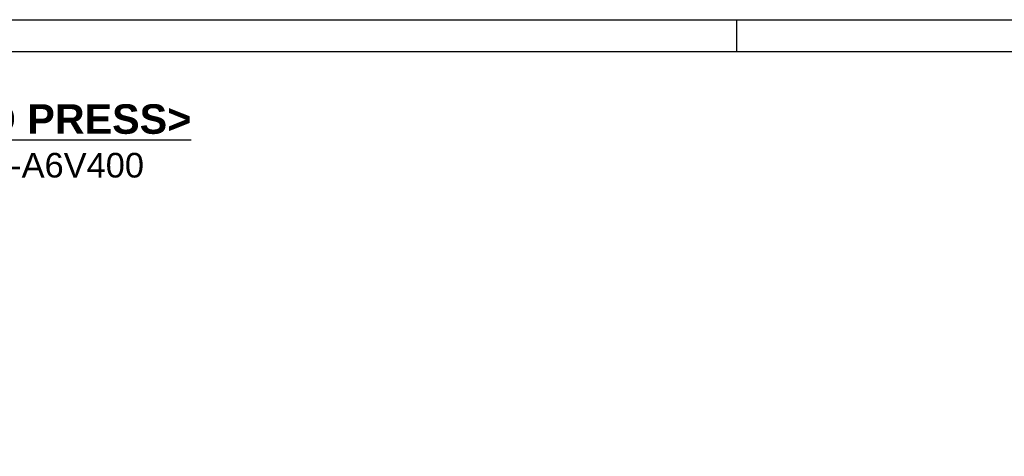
# Model space of a CAD drawing. Extents: x 12273 to 13958, y -1141 to 57.
# Tile 7 of 23: x 12707 to 13267, y -191 to 57. Entities that reach past the tile are written whole.
import ezdxf

# ---------------------------------------------------------------- set-up
doc = ezdxf.new("R2010")
doc.units = 0
doc.header["$LTSCALE"] = 25.4
doc.layers.get('0').update_dxf_attribs({"linetype": 'CONTINUOUS'})
doc.layers.add('ATA-TEXT', color=7, linetype='CONTINUOUS', lineweight=25)
doc.styles.add('주 문자 (ISO)', font='arial.ttf')

# ---------------------------------------------------------------- blocks, each defined once
blk = doc.blocks.new('ata-Border-A1-002')
at = {"color": 253, "ltscale": 0.5}
for p, q in [((0, 594), (841, 594)), ((420.5, 594), (420.5, 585))]:
    blk.add_line(p, q, dxfattribs=at)
blk.add_line((7, 585), (834, 585))

msp = doc.modelspace()

# ---------------------------------------------------------------- block references
at = {"xscale": 2, "yscale": 2, "zscale": 2}
msp.add_blockref('ata-Border-A1-002', (12273.4879337, -1130.6441864), dxfattribs=at)

# ---------------------------------------------------------------- texts
at = {"layer": 'ATA-TEXT', "color": 7, "insert": (12372.0946459, 9.2525365), "char_height": 4.9, "width": 469.284982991, "attachment_point": 1, "line_spacing_factor": 0.987388, "style": '주 문자 (ISO)'}
msp.add_mtext('{\\fArial|b1|i0|c129|p34;\\H3.42860x;\\L<ATA SERVO PRESS>SERVO PRESS>}\\P{\\fArial|b0|i0|c129|p34;\\H2.85705x;MODEL : OACIS-P035-P040-200-195-A6V400 }\\P{\\fArial|b0|i0|c129|p34;\\H2.85705x;MAX LOAD : ±35, ±40kN}\\P{\\fArial|b0|i0|c129|p34;\\H2.85705x;TRAVEL : 200 mm}\\P{\\fArial|b0|i0|c129|p34;\\H2.85705x;MAX SPEED :195 mm/s}\\P{\\fArial|b0|i0|c129|p34;\\H1.71423x;□ Max allowable tooling weight is 1% of full capacity.}\\P{\\fArial|b0|i0|c129|p34;\\H1.71423x;□ Figure in [ ] represent the dimension without brake.}\\P{\\fArial|b0|i0|c129|p34;\\H1.71423x;□ Position Repeatability  }{\\fArial|b0|i0|c129|p34;\\H1.71423x;<}{\\fArial|b0|i0|c129|p34;\\H1.71423x; 0.01 mm}\\P{\\fArial|b0|i0|c129|p34;\\H1.71423x;□ Load Linearity }{\\fArial|b0|i0|c129|p34;\\H1.71423x;<}{\\fArial|b0|i0|c129|p34;\\H1.71423x; 0.5 % of Full Capa}\\P{\\fArial|b0|i0|c129|p34;\\H1.71423x;□ Load Accuracy }{\\fArial|b0|i0|c129|p34;\\H1.71423x;<}{\\fArial|b0|i0|c129|p34;\\H1.71423x; 1 %  of Full Capa}\\P{\\fArial|b0|i0|c129|p34;\\H1.71423x;□ Weight ≈ 71kg}', dxfattribs=at)

doc.saveas('drawing.dxf')
